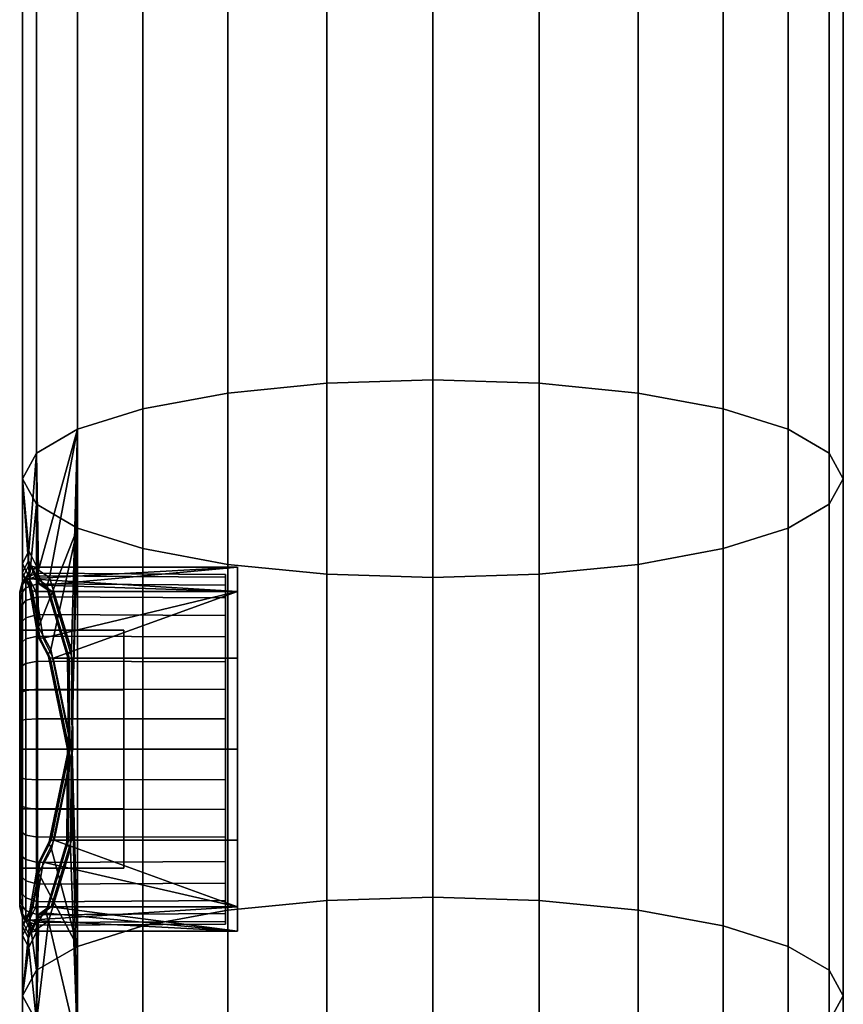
# Model space of a CAD drawing. Header units: millimetres. Extents: x -1932 to -614, y 1030 to 1948.
# Tile 38 of 256: x -1932 to -1908, y 1244 to 1273. Entities that reach past the tile are written whole.
import ezdxf

# ---------------------------------------------------------------- set-up
doc = ezdxf.new("R2010")
doc.units = ezdxf.units.MM
doc.layers.add('_S - MAT - L_R - HOR', color=7, linetype='Continuous', lineweight=30, true_color=0x7f3f00)

msp = doc.modelspace()

# ---------------------------------------------------------------- meshes
at = {"layer": '_S - MAT - L_R - HOR'}
mesh = msp.add_polyface(dxfattribs=at)
corners = [(-1908.616, 1170.496, -302.815), (-1908.206, 1170.381, -305.922), (-1908.206, 1885.692, -306.257), (-1908.616, 1885.485, -303.154), (-1909.816, 1170.603, -299.92), (-1909.816, 1885.293, -300.263), (-1911.725, 1170.696, -297.433), (-1911.725, 1885.127, -297.78), (-1914.213, 1170.766, -295.525), (-1914.213, 1885, -295.875), (-1917.111, 1170.811, -294.326), (-1917.111, 1884.92, -294.678), (-1920.22, 1170.826, -293.917), (-1920.22, 1884.893, -294.269), (-1923.33, 1170.811, -294.326), (-1920.22, 1170.826, -293.917), (-1920.22, 1884.893, -294.269), (-1923.33, 1884.92, -294.678), (-1926.227, 1170.766, -295.525), (-1926.227, 1885, -295.875), (-1928.715, 1170.696, -297.433), (-1928.715, 1885.127, -297.78), (-1930.625, 1170.603, -299.92), (-1930.624, 1885.293, -300.263), (-1931.825, 1170.496, -302.815), (-1931.825, 1885.485, -303.154), (-1932.234, 1170.381, -305.922), (-1932.234, 1885.692, -306.257), (-1931.825, 1170.266, -309.03), (-1931.825, 1885.899, -309.359), (-1930.625, 1170.159, -311.925), (-1930.624, 1886.092, -312.25), (-1928.715, 1170.067, -314.412), (-1928.715, 1886.258, -314.733), (-1926.227, 1169.996, -316.32), (-1926.227, 1886.385, -316.638), (-1923.33, 1169.951, -317.519), (-1923.33, 1886.465, -317.835), (-1920.22, 1169.936, -317.928), (-1920.22, 1886.492, -318.244), (-1917.111, 1169.951, -317.519), (-1917.111, 1886.465, -317.835), (-1914.213, 1169.996, -316.32), (-1914.213, 1886.385, -316.638), (-1911.725, 1170.067, -314.412), (-1911.725, 1886.258, -314.733), (-1909.816, 1170.159, -311.925), (-1909.816, 1886.092, -312.25), (-1908.616, 1170.266, -309.03), (-1908.616, 1885.899, -309.359), (-1911.725, 1539.326, -123.685), (-1909.816, 1539.336, -121.197), (-1909.816, 1525.879, -119.479), (-1911.725, 1525.418, -121.924), (-1914.213, 1539.318, -125.595), (-1914.213, 1525.064, -123.8), (-1917.111, 1539.313, -126.795), (-1917.111, 1524.841, -124.979), (-1920.22, 1539.312, -127.204), (-1920.22, 1524.765, -125.381), (-1923.33, 1539.313, -126.795), (-1920.22, 1539.312, -127.204), (-1920.22, 1524.765, -125.381), (-1923.33, 1524.841, -124.979), (-1926.227, 1539.318, -125.595), (-1926.227, 1525.064, -123.8), (-1928.715, 1539.326, -123.685), (-1928.715, 1525.418, -121.924), (-1908.616, 1526.417, -116.632), (-1908.206, 1526.994, -113.576), (-1908.206, 1485.716, -103.326), (-1908.616, 1484.975, -106.346), (-1909.816, 1484.285, -109.16), (-1911.725, 1483.692, -111.576), (-1914.213, 1483.237, -113.43), (-1917.111, 1482.951, -114.596), (-1920.22, 1482.854, -114.993), (-1920.22, 1524.765, -125.381), (-1920.22, 1482.854, -114.993), (-1923.33, 1482.951, -114.596), (-1926.227, 1483.237, -113.43), (-1928.715, 1483.692, -111.576), (-1930.625, 1525.879, -119.479), (-1930.625, 1484.285, -109.16), (-1931.825, 1526.417, -116.632), (-1931.825, 1484.975, -106.346), (-1932.234, 1526.994, -113.576), (-1932.234, 1485.716, -103.326), (-1931.825, 1527.571, -110.521), (-1931.825, 1486.457, -100.307), (-1930.625, 1528.108, -107.673), (-1930.625, 1487.147, -97.493), (-1928.715, 1528.57, -105.228), (-1928.715, 1487.74, -95.077), (-1926.227, 1528.924, -103.352), (-1926.227, 1488.195, -93.222), (-1923.33, 1529.147, -102.173), (-1923.33, 1488.481, -92.057), (-1920.22, 1529.223, -101.771), (-1920.22, 1488.578, -91.659), (-1917.111, 1529.147, -102.173), (-1917.111, 1488.481, -92.057), (-1914.213, 1528.924, -103.352), (-1914.213, 1488.195, -93.222), (-1911.725, 1528.57, -105.228), (-1911.725, 1487.74, -95.077), (-1909.816, 1528.108, -107.673), (-1909.816, 1487.147, -97.493), (-1908.616, 1527.571, -110.521), (-1908.616, 1486.457, -100.307)]
mesh.append_faces([[corners[k] for k in face] for face in [(0, 1, 2, 3), (4, 0, 3, 5), (6, 4, 5, 7), (8, 6, 7, 9), (10, 8, 9, 11), (12, 10, 11, 13), (14, 15, 16, 17), (18, 14, 17, 19), (20, 18, 19, 21), (22, 20, 21, 23), (24, 22, 23, 25), (26, 24, 25, 27), (28, 26, 27, 29), (30, 28, 29, 31), (32, 30, 31, 33), (34, 32, 33, 35), (36, 34, 35, 37), (38, 36, 37, 39), (40, 38, 39, 41), (42, 40, 41, 43), (44, 42, 43, 45), (46, 44, 45, 47), (48, 46, 47, 49), (1, 48, 49, 2), (50, 51, 52, 53), (54, 50, 53, 55), (56, 54, 55, 57), (58, 56, 57, 59), (60, 61, 62, 63), (64, 60, 63, 65), (66, 64, 65, 67), (68, 69, 70, 71), (52, 68, 71, 72), (53, 52, 72, 73), (55, 53, 73, 74), (57, 55, 74, 75), (59, 57, 75, 76), (63, 77, 78, 79), (65, 63, 79, 80), (67, 65, 80, 81), (82, 67, 81, 83), (84, 82, 83, 85), (86, 84, 85, 87), (88, 86, 87, 89), (90, 88, 89, 91), (92, 90, 91, 93), (94, 92, 93, 95), (96, 94, 95, 97), (98, 96, 97, 99), (100, 98, 99, 101), (102, 100, 101, 103), (104, 102, 103, 105), (106, 104, 105, 107), (108, 106, 107, 109), (69, 108, 109, 70)]])
mesh = msp.add_polyface(dxfattribs=at)
corners = [(-1932.045, 1472.57, -101.542), (-1931.825, 1470.451, -102.74), (-1932.234, 1471.2, -99.722), (-1932.028, 1473.347, -98.642), (-1931.825, 1471.949, -96.704), (-1908.616, 1470.451, -102.74), (-1908.206, 1471.2, -99.722), (-1908.206, 1365.059, -73.366), (-1908.616, 1364.31, -76.384), (-1909.816, 1469.752, -105.552), (-1909.816, 1363.612, -79.196), (-1911.725, 1469.153, -107.967), (-1911.725, 1363.012, -81.611), (-1914.213, 1468.693, -109.82), (-1914.213, 1362.552, -83.464), (-1917.111, 1468.404, -110.984), (-1917.111, 1362.263, -84.628), (-1920.22, 1468.305, -111.382), (-1920.22, 1362.164, -85.026), (-1923.33, 1468.404, -110.984), (-1920.22, 1468.305, -111.382), (-1920.22, 1362.164, -85.026), (-1923.33, 1362.263, -84.628), (-1926.227, 1468.693, -109.82), (-1926.227, 1362.552, -83.464), (-1928.715, 1469.153, -107.967), (-1928.715, 1363.012, -81.611), (-1930.625, 1469.752, -105.552), (-1930.625, 1363.612, -79.196), (-1931.825, 1364.31, -76.384), (-1932.234, 1365.059, -73.366), (-1931.825, 1365.809, -70.348), (-1930.625, 1472.648, -93.892), (-1930.625, 1366.507, -67.536), (-1928.715, 1473.247, -91.477), (-1928.715, 1367.107, -65.121), (-1926.227, 1473.707, -89.624), (-1926.227, 1367.567, -63.268), (-1923.33, 1473.997, -88.459), (-1923.33, 1367.856, -62.104), (-1920.22, 1474.095, -88.062), (-1920.22, 1367.955, -61.706), (-1917.111, 1473.997, -88.459), (-1917.111, 1367.856, -62.104), (-1914.213, 1473.707, -89.624), (-1914.213, 1367.567, -63.268), (-1911.725, 1473.247, -91.477), (-1911.725, 1367.107, -65.121), (-1909.816, 1472.648, -93.892), (-1909.816, 1366.507, -67.536), (-1908.616, 1471.949, -96.704), (-1908.616, 1365.809, -70.348), (-1908.206, 1259.61, -47.182), (-1908.616, 1258.86, -50.2), (-1930.625, 1258.162, -53.012), (-1931.825, 1258.86, -50.2), (-1932.234, 1259.61, -47.182), (-1931.825, 1260.359, -44.164), (-1930.625, 1261.057, -41.352), (-1928.715, 1261.657, -38.937), (-1926.227, 1262.117, -37.084), (-1923.33, 1262.406, -35.919), (-1920.22, 1262.505, -35.522), (-1917.111, 1262.406, -35.919), (-1914.213, 1262.117, -37.084), (-1911.725, 1261.657, -38.937), (-1909.816, 1261.057, -41.352), (-1908.616, 1260.359, -44.164), (-1932.234, 1472.944, -100.146), (-1932.234, 1473.201, -100.215), (-1932.054, 1472.845, -101.543), (-1931.802, 1473.386, -103.558), (-1931.77, 1473.128, -103.618), (-1931.865, 1473.045, -101.543), (-1931.961, 1473.016, -101.548), (-1932.136, 1473.363, -100.258), (-1932.039, 1473.388, -100.265), (-1931.961, 1473.016, -101.548), (-1932.03, 1472.943, -101.547), (-1932.207, 1473.294, -100.24), (-1932.136, 1473.363, -100.258), (-1932.03, 1472.943, -101.547), (-1932.207, 1473.294, -100.24), (-1931.786, 1473.48, -103.538), (-1932.03, 1472.943, -101.547), (-1931.443, 1473.345, -104.409), (-1930.8, 1475.472, -106.536), (-1931.766, 1474.806, -97.186), (-1925.937, 1473.045, -101.543), (-1931.632, 1473.568, -103.495), (-1931.865, 1473.045, -101.543), (-1925.937, 1473.045, -101.543)]
mesh.append_faces([[corners[k] for k in face] for face in [(0, 1, 2, 2), (3, 2, 4, 4), (5, 6, 7, 8), (9, 5, 8, 10), (11, 9, 10, 12), (13, 11, 12, 14), (15, 13, 14, 16), (17, 15, 16, 18), (19, 20, 21, 22), (23, 19, 22, 24), (25, 23, 24, 26), (27, 25, 26, 28), (1, 27, 28, 29), (2, 1, 29, 30), (4, 2, 30, 31), (32, 4, 31, 33), (34, 32, 33, 35), (36, 34, 35, 37), (38, 36, 37, 39), (40, 38, 39, 41), (42, 40, 41, 43), (44, 42, 43, 45), (46, 44, 45, 47), (48, 46, 47, 49), (50, 48, 49, 51), (6, 50, 51, 7), (8, 7, 52, 53), (29, 28, 54, 55), (30, 29, 55, 56), (31, 30, 56, 57), (33, 31, 57, 58), (35, 33, 58, 59), (37, 35, 59, 60), (39, 37, 60, 61), (41, 39, 61, 62), (43, 41, 62, 63), (45, 43, 63, 64), (47, 45, 64, 65), (49, 47, 65, 66), (51, 49, 66, 67), (7, 51, 67, 52), (68, 69, 70, 0), (0, 70, 71, 72), (73, 74, 75, 76), (77, 78, 79, 80), (81, 70, 69, 82), (83, 71, 70, 84), (1, 72, 85, 85), (1, 85, 27, 27), (85, 86, 27, 27), (2, 68, 0, 0), (0, 72, 1, 1), (3, 68, 2, 2), (87, 4, 32, 32), (73, 76, 88, 88), (89, 90, 91, 91)]])
mesh = msp.add_polyface(dxfattribs=at)
corners = [(-1909.816, 1363.612, -79.196), (-1908.616, 1364.31, -76.384), (-1908.616, 1258.86, -50.2), (-1909.816, 1258.162, -53.012), (-1911.725, 1363.012, -81.611), (-1911.725, 1257.562, -55.426), (-1914.213, 1362.552, -83.464), (-1914.213, 1257.102, -57.279), (-1917.111, 1362.263, -84.628), (-1917.111, 1256.813, -58.444), (-1920.22, 1362.164, -85.026), (-1920.22, 1256.714, -58.842), (-1923.33, 1362.263, -84.628), (-1920.22, 1362.164, -85.026), (-1920.22, 1256.714, -58.842), (-1923.33, 1256.813, -58.444), (-1926.227, 1362.552, -83.464), (-1926.227, 1257.102, -57.279), (-1928.715, 1363.012, -81.611), (-1928.715, 1257.562, -55.426), (-1930.625, 1363.612, -79.196), (-1930.625, 1258.162, -53.012), (-1932.027, 1256.716, -48.085), (-1932.234, 1259.61, -47.182), (-1931.825, 1258.86, -50.2), (-1932.046, 1257.493, -45.186), (-1931.825, 1260.359, -44.164), (-1932.234, 1257.121, -46.572), (-1932.234, 1256.864, -46.504), (-1932.055, 1257.218, -45.185), (-1931.77, 1256.932, -43.1), (-1931.802, 1256.674, -43.159), (-1931.517, 1256.478, -42.435), (-1931.447, 1256.717, -42.319), (-1932.039, 1256.677, -46.454), (-1925.937, 1256.303, -47.849), (-1925.937, 1257.017, -45.184), (-1925.937, 1256.303, -42.519), (-1931.368, 1256.303, -42.519), (-1931.632, 1256.491, -43.222), (-1932.037, 1256.477, -47.949), (-1932.136, 1256.702, -46.46), (-1931.945, 1256.326, -47.868), (-1931.849, 1256.303, -47.849), (-1932.136, 1256.702, -46.46), (-1932.207, 1256.77, -46.479), (-1932.014, 1256.39, -47.904), (-1931.945, 1256.326, -47.868), (-1932.207, 1256.77, -46.479), (-1932.014, 1256.39, -47.904), (-1932.207, 1256.77, -46.479), (-1932.031, 1257.12, -45.18), (-1931.962, 1257.046, -45.18), (-1932.031, 1257.12, -45.18), (-1931.866, 1257.017, -45.184), (-1931.962, 1257.046, -45.18), (-1931.724, 1256.513, -43.203), (-1931.962, 1257.046, -45.18), (-1931.866, 1257.017, -45.184), (-1931.724, 1256.513, -43.203), (-1931.786, 1256.579, -43.18), (-1932.031, 1257.12, -45.18), (-1931.786, 1256.579, -43.18), (-1931.786, 1256.579, -43.18), (-1931.512, 1256.388, -42.468), (-1931.458, 1256.324, -42.498), (-1931.512, 1256.388, -42.468), (-1931.458, 1256.324, -42.498), (-1931.8, 1256.53, -46.947), (-1932.133, 1256.41, -46.904), (-1932.133, 1256.637, -46.057), (-1931.8, 1256.762, -46.079), (-1926.292, 1256.495, -46.935), (-1926.292, 1256.726, -46.073), (-1931.8, 1256.84, -45.184), (-1932.133, 1256.714, -45.184), (-1932.133, 1256.637, -44.311), (-1931.8, 1256.762, -44.289), (-1932.133, 1256.41, -46.904), (-1932.248, 1256.275, -46.854), (-1932.248, 1256.495, -46.032), (-1932.133, 1256.637, -46.057), (-1932.248, 1256.495, -46.032), (-1932.317, 1256.228, -45.985), (-1932.317, 1256.298, -45.184), (-1932.248, 1256.569, -45.184), (-1932.133, 1256.714, -45.184), (-1931.8, 1256.84, -45.184), (-1932.133, 1256.41, -43.465), (-1931.8, 1256.53, -43.421), (-1932.248, 1256.569, -45.184), (-1932.133, 1256.714, -45.184), (-1932.248, 1256.569, -45.184), (-1932.317, 1256.298, -45.184), (-1932.317, 1256.228, -44.383), (-1932.248, 1256.495, -44.336), (-1932.133, 1256.637, -44.311), (-1932.248, 1256.495, -44.336), (-1932.248, 1256.275, -43.514), (-1932.133, 1256.41, -43.465), (-1926.292, 1256.726, -44.296), (-1926.292, 1256.495, -43.434), (-1926.292, 1256.804, -45.184), (-1931.8, 1256.84, -45.184), (-1926.292, 1256.804, -45.184), (-1932.133, 1256.714, -45.184), (-1932.248, 1256.569, -45.184), (-1931.766, 1255.264, -49.534), (-1931.408, 1254.61, -50.18), (-1930.625, 1261.057, -41.352), (-1930.804, 1254.59, -40.192), (-1925.937, 1257.017, -45.184)]
mesh.append_faces([[corners[k] for k in face] for face in [(0, 1, 2, 3), (4, 0, 3, 5), (6, 4, 5, 7), (8, 6, 7, 9), (10, 8, 9, 11), (12, 13, 14, 15), (16, 12, 15, 17), (18, 16, 17, 19), (20, 18, 19, 21), (22, 23, 24, 24), (25, 26, 23, 23), (27, 28, 29, 25), (30, 31, 32, 33), (34, 35, 36, 36), (37, 38, 39, 39), (22, 40, 28, 27), (25, 29, 31, 30), (34, 41, 42, 43), (44, 45, 46, 47), (48, 28, 40, 49), (28, 50, 51, 29), (45, 44, 52, 53), (41, 34, 54, 55), (39, 56, 57, 58), (59, 60, 61, 52), (62, 31, 29, 51), (31, 63, 64, 32), (60, 59, 65, 66), (56, 39, 38, 67), (68, 69, 70, 71), (72, 68, 71, 73), (74, 75, 76, 77), (78, 79, 80, 81), (82, 83, 84, 85), (86, 87, 71, 70), (77, 76, 88, 89), (81, 80, 90, 91), (92, 93, 94, 95), (96, 97, 98, 99), (100, 77, 89, 101), (102, 74, 77, 100), (73, 71, 103, 104), (105, 106, 97, 96), (107, 24, 21, 21), (108, 107, 21, 21), (24, 107, 22, 22), (22, 27, 23, 23), (23, 27, 25, 25), (25, 30, 26, 26), (26, 30, 109, 109), (30, 33, 109, 109), (33, 110, 109, 109), (36, 54, 34, 34), (58, 111, 39, 39), (111, 37, 39, 39)]])
mesh = msp.add_polyface(dxfattribs=at)
corners = [(-1930.781, 1251.67, -39.41), (-1930.625, 1245.912, -37.591), (-1930.625, 1261.057, -41.352), (-1928.715, 1261.657, -38.937), (-1928.715, 1246.512, -35.176), (-1926.227, 1262.117, -37.084), (-1926.227, 1246.972, -33.323), (-1923.33, 1262.406, -35.919), (-1923.33, 1247.261, -32.159), (-1920.22, 1262.505, -35.522), (-1920.22, 1247.36, -31.761), (-1917.111, 1262.406, -35.919), (-1917.111, 1247.261, -32.159), (-1914.213, 1262.117, -37.084), (-1914.213, 1246.972, -33.323), (-1911.725, 1261.657, -38.937), (-1911.725, 1246.512, -35.176), (-1909.816, 1261.057, -41.352), (-1909.816, 1245.912, -37.591), (-1908.616, 1260.359, -44.164), (-1908.616, 1245.214, -40.403), (-1931.447, 1256.717, -42.319), (-1931.517, 1256.478, -42.435), (-1930.905, 1254.452, -40.41), (-1930.804, 1254.59, -40.192), (-1931.408, 1254.61, -50.18), (-1931.482, 1254.461, -49.96), (-1931.8, 1255.07, -49.354), (-1931.766, 1255.264, -49.534), (-1932.037, 1256.477, -47.949), (-1932.027, 1256.716, -48.085), (-1930.805, 1251.703, -50.959), (-1930.907, 1251.694, -50.702), (-1931.335, 1254.352, -49.8), (-1925.937, 1254.352, -49.8), (-1925.937, 1256.303, -47.849), (-1931.335, 1254.352, -49.8), (-1930.782, 1251.687, -50.515), (-1925.937, 1251.687, -50.515), (-1925.937, 1254.352, -49.8), (-1925.937, 1256.303, -42.519), (-1925.937, 1254.352, -40.568), (-1930.779, 1254.352, -40.568), (-1931.368, 1256.303, -42.519), (-1930.758, 1251.687, -39.854), (-1930.779, 1254.352, -40.568), (-1925.937, 1254.352, -40.568), (-1925.937, 1251.687, -39.854), (-1930.883, 1251.68, -39.667), (-1931.632, 1254.944, -49.209), (-1931.724, 1254.953, -49.236), (-1931.424, 1254.36, -49.829), (-1931.724, 1254.953, -49.236), (-1931.785, 1254.999, -49.289), (-1931.478, 1254.4, -49.887), (-1931.424, 1254.36, -49.829), (-1931.785, 1254.999, -49.289), (-1931.478, 1254.4, -49.887), (-1931.945, 1256.326, -47.868), (-1932.014, 1256.39, -47.904), (-1931.849, 1256.303, -47.849), (-1931.945, 1256.326, -47.868), (-1931.424, 1254.36, -49.829), (-1930.87, 1251.685, -50.543), (-1931.424, 1254.36, -49.829), (-1931.478, 1254.4, -49.887), (-1930.916, 1251.687, -50.612), (-1930.87, 1251.685, -50.543), (-1931.478, 1254.4, -49.887), (-1930.916, 1251.687, -50.612), (-1930.846, 1251.689, -39.825), (-1930.867, 1254.364, -40.542), (-1930.846, 1251.689, -39.825), (-1930.892, 1251.686, -39.757), (-1930.913, 1254.401, -40.484), (-1930.867, 1254.364, -40.542), (-1930.892, 1251.686, -39.757), (-1930.913, 1254.401, -40.484), (-1930.867, 1254.364, -40.542), (-1931.458, 1256.324, -42.498), (-1930.867, 1254.364, -40.542), (-1930.913, 1254.401, -40.484), (-1931.512, 1256.388, -42.468), (-1931.458, 1256.324, -42.498), (-1930.913, 1254.401, -40.484), (-1931.512, 1256.388, -42.468), (-1932.26, 1255.17, -45.184), (-1932.26, 1253.428, -48.201), (-1929.271, 1253.428, -48.201), (-1929.271, 1255.17, -45.184), (-1932.26, 1253.428, -42.167), (-1932.26, 1255.17, -45.184), (-1929.271, 1255.17, -45.184), (-1929.271, 1253.428, -42.167), (-1926.292, 1254.245, -49.616), (-1931.8, 1254.263, -49.648), (-1931.8, 1254.999, -49.133), (-1926.292, 1254.976, -49.105), (-1926.292, 1254.245, -40.752), (-1931.8, 1254.263, -40.721), (-1931.8, 1253.449, -40.341), (-1926.292, 1253.437, -40.375), (-1926.292, 1256.118, -42.625), (-1931.8, 1256.15, -42.607), (-1931.8, 1255.635, -41.871), (-1926.292, 1255.607, -41.895), (-1931.8, 1254.999, -41.236), (-1926.292, 1254.976, -41.264), (-1926.292, 1255.607, -48.474), (-1931.8, 1255.635, -48.497), (-1931.8, 1256.15, -47.761), (-1926.292, 1256.118, -47.743), (-1931.8, 1256.53, -46.947), (-1926.292, 1256.495, -46.935), (-1926.292, 1252.575, -50.224), (-1931.8, 1252.581, -50.26), (-1931.8, 1253.449, -50.028), (-1926.292, 1253.437, -49.993), (-1931.8, 1252.581, -40.108), (-1926.292, 1252.575, -40.144), (-1926.292, 1256.495, -43.434), (-1931.8, 1256.53, -43.421), (-1930.625, 1258.162, -53.012), (-1925.937, 1256.303, -42.519), (-1925.937, 1257.017, -45.184), (-1925.937, 1251.687, -50.515), (-1925.937, 1256.303, -47.849), (-1925.937, 1254.352, -49.8), (-1925.937, 1251.687, -39.854), (-1925.937, 1254.352, -40.568), (-1932.039, 1256.677, -46.454), (-1931.849, 1256.303, -47.849), (-1925.937, 1256.303, -47.849)]
mesh.append_faces([[corners[k] for k in face] for face in [(0, 1, 2, 2), (3, 2, 1, 4), (5, 3, 4, 6), (7, 5, 6, 8), (9, 7, 8, 10), (11, 9, 10, 12), (13, 11, 12, 14), (15, 13, 14, 16), (17, 15, 16, 18), (19, 17, 18, 20), (21, 22, 23, 24), (25, 26, 27, 28), (28, 27, 29, 30), (31, 32, 26, 25), (33, 34, 35, 35), (36, 37, 38, 39), (40, 41, 42, 43), (44, 45, 46, 47), (24, 23, 48, 0), (49, 50, 51, 33), (52, 53, 54, 55), (56, 27, 26, 57), (53, 52, 58, 59), (50, 49, 60, 61), (36, 62, 63, 37), (64, 65, 66, 67), (68, 26, 32, 69), (44, 70, 71, 45), (72, 73, 74, 75), (76, 48, 23, 77), (42, 78, 79, 43), (80, 81, 82, 83), (84, 23, 22, 85), (86, 87, 88, 89), (90, 91, 92, 93), (94, 95, 96, 97), (98, 99, 100, 101), (102, 103, 104, 105), (105, 104, 106, 107), (107, 106, 99, 98), (108, 109, 110, 111), (111, 110, 112, 113), (114, 115, 116, 117), (101, 100, 118, 119), (97, 96, 109, 108), (117, 116, 95, 94), (120, 121, 103, 102), (31, 25, 122, 122), (2, 24, 0, 0), (123, 124, 125, 125), (124, 126, 125, 125), (126, 127, 125, 125), (128, 129, 123, 123), (130, 131, 132, 132), (35, 60, 49, 49), (49, 33, 35, 35)]])
mesh = msp.add_polyface(dxfattribs=at)
corners = [(-1908.616, 1258.86, -50.2), (-1908.206, 1259.61, -47.182), (-1908.206, 1244.465, -43.421), (-1908.616, 1243.715, -46.439), (-1909.816, 1258.162, -53.012), (-1909.816, 1243.017, -49.251), (-1911.725, 1257.562, -55.426), (-1911.725, 1242.417, -51.666), (-1914.213, 1257.102, -57.279), (-1914.213, 1241.957, -53.519), (-1917.111, 1256.813, -58.444), (-1917.111, 1241.668, -54.684), (-1920.22, 1256.714, -58.842), (-1920.22, 1241.569, -55.081), (-1923.33, 1256.813, -58.444), (-1920.22, 1256.714, -58.842), (-1920.22, 1241.569, -55.081), (-1923.33, 1241.668, -54.684), (-1926.227, 1257.102, -57.279), (-1926.227, 1241.957, -53.519), (-1928.715, 1257.562, -55.426), (-1928.715, 1242.417, -51.666), (-1930.625, 1258.162, -53.012), (-1930.625, 1243.017, -49.251), (-1930.805, 1251.703, -50.959), (-1908.616, 1260.359, -44.164), (-1908.616, 1245.214, -40.403), (-1925.937, 1251.687, -50.515), (-1925.937, 1247.07, -42.519), (-1925.937, 1256.303, -42.519), (-1931.384, 1248.763, -40.189), (-1931.457, 1248.913, -40.408), (-1931.8, 1248.255, -41.063), (-1931.766, 1248.061, -40.882), (-1930.828, 1248.783, -50.176), (-1930.929, 1248.921, -49.959), (-1930.907, 1251.694, -50.702), (-1930.781, 1251.67, -39.41), (-1930.883, 1251.68, -39.667), (-1930.782, 1251.687, -50.515), (-1930.803, 1249.021, -49.8), (-1925.937, 1249.021, -49.8), (-1925.937, 1251.687, -50.515), (-1930.803, 1249.021, -49.8), (-1931.392, 1247.07, -47.849), (-1925.937, 1247.07, -47.849), (-1925.937, 1249.021, -49.8), (-1931.311, 1249.021, -40.568), (-1925.937, 1249.021, -40.568), (-1925.937, 1247.07, -42.519), (-1931.311, 1249.021, -40.568), (-1930.758, 1251.687, -39.854), (-1925.937, 1251.687, -39.854), (-1925.937, 1249.021, -40.568), (-1931.632, 1248.381, -41.208), (-1931.724, 1248.372, -41.181), (-1931.4, 1249.013, -40.54), (-1931.724, 1248.372, -41.181), (-1931.785, 1248.326, -41.127), (-1931.454, 1248.973, -40.481), (-1931.4, 1249.013, -40.54), (-1931.785, 1248.326, -41.127), (-1931.454, 1248.973, -40.481), (-1930.938, 1248.972, -49.885), (-1930.916, 1251.687, -50.612), (-1930.938, 1248.972, -49.885), (-1930.891, 1249.009, -49.827), (-1930.87, 1251.685, -50.543), (-1930.916, 1251.687, -50.612), (-1930.891, 1249.009, -49.827), (-1930.87, 1251.685, -50.543), (-1930.892, 1251.686, -39.757), (-1931.454, 1248.973, -40.481), (-1930.892, 1251.686, -39.757), (-1930.846, 1251.689, -39.825), (-1931.4, 1249.013, -40.54), (-1931.454, 1248.973, -40.481), (-1930.846, 1251.689, -39.825), (-1931.4, 1249.013, -40.54), (-1932.26, 1253.428, -48.201), (-1932.26, 1249.944, -48.201), (-1929.271, 1249.944, -48.201), (-1929.271, 1253.428, -48.201), (-1932.26, 1249.944, -48.201), (-1932.26, 1248.203, -45.184), (-1929.271, 1248.203, -45.184), (-1929.271, 1249.944, -48.201), (-1929.271, 1255.17, -45.184), (-1929.271, 1253.428, -48.201), (-1929.271, 1249.944, -48.201), (-1929.271, 1248.203, -45.184), (-1932.26, 1249.944, -42.167), (-1932.26, 1253.428, -42.167), (-1929.271, 1253.428, -42.167), (-1929.271, 1249.944, -42.167), (-1932.26, 1248.203, -45.184), (-1932.26, 1249.944, -42.167), (-1929.271, 1249.944, -42.167), (-1929.271, 1248.203, -45.184), (-1929.271, 1253.428, -42.167), (-1929.271, 1249.944, -42.167), (-1926.292, 1249.127, -49.616), (-1931.8, 1249.109, -49.648), (-1931.8, 1249.923, -50.028), (-1926.292, 1249.936, -49.993), (-1926.292, 1251.686, -50.302), (-1931.8, 1251.686, -50.338), (-1931.8, 1252.581, -50.26), (-1926.292, 1252.575, -50.224), (-1926.292, 1248.397, -41.264), (-1931.8, 1248.373, -41.236), (-1931.8, 1247.738, -41.871), (-1926.292, 1247.766, -41.895), (-1926.292, 1252.575, -40.144), (-1931.8, 1252.581, -40.108), (-1931.8, 1251.686, -40.03), (-1926.292, 1251.686, -40.066), (-1931.8, 1250.791, -40.108), (-1926.292, 1250.798, -40.144), (-1931.8, 1249.923, -40.341), (-1926.292, 1249.936, -40.375), (-1931.8, 1249.109, -40.721), (-1926.292, 1249.127, -40.752), (-1931.8, 1250.791, -50.26), (-1926.292, 1250.798, -50.224), (-1926.292, 1248.397, -49.105), (-1931.8, 1248.373, -49.133), (-1926.292, 1247.766, -48.474), (-1931.8, 1247.738, -48.497), (-1930.625, 1245.912, -37.591), (-1925.937, 1249.021, -49.8), (-1925.937, 1247.07, -47.849), (-1925.937, 1246.356, -45.184), (-1925.937, 1249.021, -40.568), (-1925.937, 1251.687, -39.854)]
mesh.append_faces([[corners[k] for k in face] for face in [(0, 1, 2, 3), (4, 0, 3, 5), (6, 4, 5, 7), (8, 6, 7, 9), (10, 8, 9, 11), (12, 10, 11, 13), (14, 15, 16, 17), (18, 14, 17, 19), (20, 18, 19, 21), (22, 20, 21, 23), (24, 22, 23, 23), (1, 25, 26, 2), (27, 28, 29, 29), (30, 31, 32, 33), (34, 35, 36, 24), (37, 38, 31, 30), (39, 40, 41, 42), (43, 44, 45, 46), (47, 48, 49, 49), (50, 51, 52, 53), (54, 55, 56, 47), (57, 58, 59, 60), (61, 32, 31, 62), (35, 63, 64, 36), (65, 66, 67, 68), (69, 40, 39, 70), (38, 71, 72, 31), (73, 74, 75, 76), (77, 51, 50, 78), (79, 80, 81, 82), (83, 84, 85, 86), (87, 88, 89, 89), (87, 89, 90, 90), (91, 92, 93, 94), (95, 96, 97, 98), (99, 87, 100, 100), (100, 87, 90, 90), (101, 102, 103, 104), (105, 106, 107, 108), (109, 110, 111, 112), (113, 114, 115, 116), (116, 115, 117, 118), (118, 117, 119, 120), (120, 119, 121, 122), (104, 103, 123, 124), (125, 126, 102, 101), (127, 128, 126, 125), (124, 123, 106, 105), (122, 121, 110, 109), (23, 34, 24, 24), (37, 30, 129, 129), (27, 130, 131, 131), (131, 132, 27, 27), (132, 28, 27, 27), (28, 133, 134, 134), (28, 134, 29, 29)]])
mesh = msp.add_polyface(dxfattribs=at)
corners = [(-1931.8, 1255.07, -49.354), (-1931.785, 1254.999, -49.289), (-1932.014, 1256.39, -47.904), (-1932.037, 1256.477, -47.949), (-1932.26, 1255.17, -45.184), (-1932.317, 1254.854, -47.013), (-1932.26, 1253.428, -48.201), (-1932.317, 1254.854, -43.355), (-1932.26, 1255.17, -45.184), (-1932.26, 1253.428, -42.167), (-1932.248, 1255.915, -47.626), (-1932.317, 1255.68, -47.49), (-1932.317, 1256.02, -46.761), (-1932.248, 1256.275, -46.854), (-1932.133, 1253.406, -49.908), (-1932.248, 1253.356, -49.773), (-1932.248, 1254.128, -49.413), (-1932.133, 1254.2, -49.538), (-1932.317, 1252.487, -49.726), (-1932.317, 1253.264, -49.518), (-1931.8, 1253.449, -50.028), (-1932.133, 1253.406, -49.908), (-1932.133, 1254.2, -49.538), (-1931.8, 1254.263, -49.648), (-1932.133, 1255.537, -48.416), (-1931.8, 1255.635, -48.497), (-1931.8, 1254.999, -49.133), (-1932.133, 1254.918, -49.035), (-1932.133, 1256.04, -47.698), (-1932.248, 1255.915, -47.626), (-1932.248, 1256.275, -46.854), (-1932.133, 1256.41, -46.904), (-1932.317, 1253.992, -49.178), (-1932.133, 1256.04, -47.698), (-1931.8, 1256.15, -47.761), (-1932.248, 1254.825, -48.925), (-1932.133, 1254.918, -49.035), (-1932.248, 1254.825, -48.925), (-1932.317, 1254.651, -48.717), (-1932.317, 1255.219, -48.149), (-1932.248, 1255.427, -48.323), (-1932.133, 1256.41, -46.904), (-1931.8, 1256.53, -46.947), (-1932.248, 1255.427, -48.323), (-1932.133, 1255.537, -48.416), (-1932.248, 1255.427, -42.046), (-1932.317, 1255.219, -42.22), (-1932.317, 1254.651, -41.652), (-1932.248, 1254.825, -41.444), (-1932.133, 1256.04, -42.671), (-1932.248, 1255.915, -42.743), (-1932.248, 1255.427, -42.046), (-1932.133, 1255.537, -41.953), (-1932.317, 1256.228, -45.985), (-1932.317, 1256.298, -45.184), (-1931.8, 1256.53, -43.421), (-1932.133, 1256.41, -43.465), (-1932.133, 1256.04, -42.671), (-1931.8, 1256.15, -42.607), (-1932.317, 1256.298, -45.184), (-1932.26, 1255.17, -45.184), (-1932.317, 1256.228, -44.383), (-1932.248, 1256.275, -43.514), (-1932.317, 1256.02, -43.607), (-1932.317, 1255.68, -42.878), (-1932.248, 1255.915, -42.743), (-1932.26, 1255.17, -45.184), (-1932.133, 1256.41, -43.465), (-1932.248, 1256.275, -43.514), (-1932.26, 1255.17, -45.184), (-1932.133, 1252.559, -50.135), (-1932.248, 1252.534, -49.993), (-1932.248, 1256.495, -46.032), (-1931.8, 1254.263, -40.721), (-1932.133, 1254.2, -40.83), (-1932.133, 1253.406, -40.46), (-1931.8, 1253.449, -40.341), (-1932.248, 1254.825, -41.444), (-1932.133, 1254.918, -41.333), (-1932.317, 1253.992, -41.19), (-1932.248, 1254.128, -40.956), (-1932.133, 1252.559, -40.233), (-1931.8, 1252.581, -40.108), (-1932.248, 1254.128, -40.956), (-1932.133, 1254.2, -40.83), (-1932.317, 1253.264, -40.851), (-1932.248, 1253.356, -40.596), (-1932.248, 1253.356, -40.596), (-1932.133, 1253.406, -40.46), (-1932.248, 1252.534, -40.376), (-1932.133, 1252.559, -40.233), (-1932.317, 1252.487, -40.643), (-1931.8, 1252.581, -50.26), (-1932.133, 1252.559, -50.135), (-1932.248, 1253.356, -49.773), (-1932.248, 1254.128, -49.413), (-1932.133, 1254.918, -41.333), (-1931.8, 1254.999, -41.236), (-1931.8, 1255.635, -41.871), (-1932.133, 1255.537, -41.953), (-1932.248, 1256.495, -44.336)]
mesh.append_faces([[corners[k] for k in face] for face in [(0, 1, 2, 3), (4, 5, 6, 6), (7, 8, 9, 9), (10, 11, 12, 13), (14, 15, 16, 17), (18, 6, 19, 19), (20, 21, 22, 23), (24, 25, 26, 27), (28, 29, 30, 31), (19, 6, 32, 32), (25, 24, 33, 34), (17, 16, 35, 36), (37, 38, 39, 40), (32, 6, 38, 38), (34, 33, 41, 42), (36, 35, 43, 44), (40, 39, 11, 10), (38, 6, 39, 39), (44, 43, 29, 28), (39, 6, 5, 11), (45, 46, 47, 48), (49, 50, 51, 52), (11, 5, 4, 12), (12, 4, 53, 53), (53, 4, 54, 54), (55, 56, 57, 58), (59, 60, 61, 61), (62, 63, 64, 65), (61, 66, 63, 63), (67, 68, 50, 49), (63, 69, 7, 64), (70, 71, 15, 14), (13, 12, 53, 72), (64, 7, 9, 46), (73, 74, 75, 76), (52, 51, 77, 78), (48, 47, 79, 80), (46, 9, 47, 47), (76, 75, 81, 82), (78, 77, 83, 84), (80, 79, 85, 86), (47, 9, 79, 79), (84, 83, 87, 88), (79, 9, 85, 85), (88, 87, 89, 90), (85, 9, 91, 91), (23, 22, 27, 26), (21, 20, 92, 93), (94, 19, 32, 95), (96, 97, 98, 99), (65, 64, 46, 45), (95, 32, 38, 37), (97, 96, 74, 73), (58, 57, 99, 98), (100, 61, 63, 62)]])
mesh = msp.add_polyface(dxfattribs=at)
corners = [(-1932.26, 1253.428, -48.201), (-1932.317, 1251.686, -48.842), (-1932.26, 1249.944, -48.201), (-1932.317, 1248.519, -47.013), (-1932.26, 1248.203, -45.184), (-1932.317, 1251.686, -41.527), (-1932.26, 1253.428, -42.167), (-1932.26, 1249.944, -42.167), (-1932.317, 1248.519, -43.355), (-1932.26, 1248.203, -45.184), (-1932.317, 1251.686, -49.796), (-1932.317, 1252.487, -49.726), (-1931.8, 1249.923, -40.341), (-1932.133, 1249.967, -40.46), (-1932.133, 1249.173, -40.83), (-1931.8, 1249.109, -40.721), (-1932.133, 1248.455, -49.035), (-1932.248, 1248.548, -48.925), (-1932.248, 1249.245, -49.413), (-1932.133, 1249.173, -49.538), (-1932.133, 1248.455, -41.333), (-1931.8, 1248.373, -41.236), (-1932.248, 1250.838, -49.993), (-1932.317, 1250.885, -49.726), (-1932.248, 1251.686, -50.067), (-1932.133, 1251.686, -40.157), (-1931.8, 1251.686, -40.03), (-1931.8, 1252.581, -40.108), (-1932.133, 1252.559, -40.233), (-1932.248, 1253.356, -40.596), (-1932.317, 1253.264, -40.851), (-1932.317, 1252.487, -40.643), (-1932.248, 1252.534, -40.376), (-1932.133, 1250.813, -40.233), (-1931.8, 1250.791, -40.108), (-1932.317, 1251.686, -40.573), (-1932.248, 1251.686, -40.301), (-1932.133, 1252.559, -40.233), (-1932.248, 1252.534, -40.376), (-1932.248, 1251.686, -40.301), (-1932.133, 1251.686, -40.157), (-1932.317, 1250.885, -40.643), (-1932.248, 1250.838, -40.376), (-1932.248, 1250.838, -40.376), (-1932.133, 1250.813, -40.233), (-1932.317, 1250.109, -40.851), (-1932.248, 1250.016, -40.596), (-1932.248, 1250.016, -40.596), (-1932.133, 1249.967, -40.46), (-1932.248, 1252.534, -49.993), (-1932.317, 1253.264, -49.518), (-1932.248, 1253.356, -49.773), (-1932.248, 1249.245, -49.413), (-1932.317, 1249.38, -49.178), (-1932.317, 1250.109, -49.518), (-1932.248, 1250.016, -49.773), (-1932.317, 1249.38, -41.19), (-1932.317, 1248.722, -41.652), (-1932.133, 1248.455, -41.333), (-1932.248, 1248.548, -41.444), (-1932.248, 1247.946, -42.046), (-1932.133, 1247.835, -41.953), (-1932.317, 1248.154, -42.22), (-1931.8, 1248.373, -49.133), (-1932.133, 1248.455, -49.035), (-1932.133, 1249.173, -49.538), (-1931.8, 1249.109, -49.648), (-1932.317, 1247.692, -42.878), (-1931.8, 1247.738, -48.497), (-1932.133, 1247.835, -48.416), (-1932.248, 1247.946, -48.323), (-1932.317, 1248.154, -48.149), (-1932.317, 1248.722, -48.717), (-1932.248, 1248.548, -48.925), (-1932.133, 1247.835, -41.953), (-1931.8, 1247.738, -41.871), (-1932.248, 1249.245, -40.956), (-1932.248, 1248.548, -41.444), (-1932.133, 1250.813, -50.135), (-1932.248, 1250.838, -49.993), (-1932.248, 1251.686, -50.067), (-1932.133, 1251.686, -50.212), (-1932.317, 1247.692, -47.49), (-1932.133, 1249.967, -49.908), (-1931.8, 1249.923, -50.028), (-1932.133, 1247.835, -48.416), (-1932.248, 1247.946, -48.323), (-1932.133, 1250.813, -50.135), (-1931.8, 1250.791, -50.26), (-1932.248, 1249.245, -40.956), (-1932.133, 1249.173, -40.83), (-1932.133, 1251.686, -50.212), (-1931.8, 1251.686, -50.338), (-1932.248, 1250.016, -49.773), (-1932.133, 1249.967, -49.908), (-1932.248, 1247.946, -42.046), (-1932.133, 1252.559, -50.135), (-1931.8, 1252.581, -50.26), (-1932.248, 1252.534, -49.993), (-1932.133, 1252.559, -50.135)]
mesh.append_faces([[corners[k] for k in face] for face in [(0, 1, 2, 2), (2, 3, 4, 4), (5, 6, 7, 7), (8, 7, 9, 9), (10, 1, 0, 11), (12, 13, 14, 15), (16, 17, 18, 19), (20, 21, 15, 14), (22, 23, 10, 24), (25, 26, 27, 28), (29, 30, 31, 32), (26, 25, 33, 34), (32, 31, 35, 36), (34, 33, 13, 12), (37, 38, 39, 40), (36, 35, 41, 42), (31, 6, 5, 35), (40, 39, 43, 44), (42, 41, 45, 46), (35, 5, 7, 41), (44, 43, 47, 48), (49, 11, 50, 51), (41, 7, 45, 45), (52, 53, 54, 55), (45, 7, 56, 56), (56, 7, 57, 57), (58, 59, 60, 61), (57, 7, 62, 62), (63, 64, 65, 66), (62, 7, 8, 67), (68, 69, 64, 63), (70, 71, 72, 73), (21, 20, 74, 75), (76, 56, 57, 77), (78, 79, 80, 81), (82, 3, 2, 71), (66, 65, 83, 84), (85, 86, 17, 16), (73, 72, 53, 52), (71, 2, 72, 72), (87, 88, 84, 83), (48, 47, 89, 90), (72, 2, 53, 53), (91, 92, 88, 87), (19, 18, 93, 94), (55, 54, 23, 22), (53, 2, 54, 54), (94, 93, 79, 78), (54, 2, 23, 23), (24, 10, 11, 49), (90, 89, 59, 58), (77, 57, 62, 95), (23, 2, 1, 10), (46, 45, 56, 76), (96, 97, 92, 91), (81, 80, 98, 99)]])
mesh = msp.add_polyface(dxfattribs=at)
corners = [(-1931.766, 1248.061, -40.882), (-1931.8, 1248.255, -41.063), (-1932.029, 1246.896, -42.42), (-1932.019, 1246.658, -42.283), (-1931.77, 1246.459, -47.333), (-1931.802, 1246.717, -47.274), (-1931.541, 1246.896, -47.934), (-1931.471, 1246.656, -48.05), (-1925.937, 1246.356, -45.184), (-1925.937, 1247.07, -47.849), (-1931.392, 1247.07, -47.849), (-1930.929, 1248.921, -49.959), (-1930.828, 1248.783, -50.176), (-1925.937, 1246.356, -45.184), (-1932.039, 1246.681, -43.971), (-1925.937, 1247.07, -42.519), (-1931.786, 1246.811, -47.254), (-1931.537, 1246.985, -47.901), (-1931.786, 1246.811, -47.254), (-1931.724, 1246.878, -47.23), (-1931.482, 1247.049, -47.87), (-1931.537, 1246.985, -47.901), (-1931.724, 1246.878, -47.23), (-1931.632, 1246.899, -47.211), (-1931.482, 1247.049, -47.87), (-1930.938, 1248.972, -49.885), (-1931.537, 1246.985, -47.901), (-1931.482, 1247.049, -47.87), (-1930.891, 1249.009, -49.827), (-1930.938, 1248.972, -49.885), (-1931.482, 1247.049, -47.87), (-1931.392, 1247.07, -47.849), (-1930.803, 1249.021, -49.8), (-1930.891, 1249.009, -49.827), (-1931.841, 1247.07, -42.519), (-1931.937, 1247.047, -42.501), (-1931.724, 1248.372, -41.181), (-1931.632, 1248.381, -41.208), (-1931.937, 1247.047, -42.501), (-1932.006, 1246.983, -42.465), (-1931.785, 1248.326, -41.127), (-1931.724, 1248.372, -41.181), (-1932.006, 1246.983, -42.465), (-1931.785, 1248.326, -41.127), (-1932.136, 1246.656, -43.965), (-1931.937, 1247.047, -42.501), (-1931.841, 1247.07, -42.519), (-1932.136, 1246.656, -43.965), (-1932.207, 1246.588, -43.946), (-1932.207, 1246.588, -43.946), (-1932.234, 1246.494, -43.921), (-1932.006, 1246.983, -42.465), (-1932.248, 1247.458, -42.743), (-1932.317, 1247.692, -42.878), (-1932.317, 1247.353, -43.607), (-1932.248, 1247.098, -43.514), (-1931.8, 1247.738, -41.871), (-1932.133, 1247.835, -41.953), (-1932.133, 1247.332, -42.671), (-1931.8, 1247.223, -42.607), (-1931.8, 1246.843, -43.421), (-1932.133, 1246.962, -43.465), (-1932.133, 1246.735, -44.311), (-1931.8, 1246.61, -44.289), (-1932.133, 1247.332, -42.671), (-1932.248, 1247.458, -42.743), (-1932.248, 1247.098, -43.514), (-1932.133, 1246.962, -43.465), (-1932.317, 1247.145, -44.383), (-1932.248, 1246.878, -44.336), (-1926.292, 1246.877, -43.434), (-1926.292, 1246.646, -44.296), (-1932.248, 1247.458, -47.626), (-1932.317, 1247.692, -47.49), (-1932.317, 1248.154, -48.149), (-1932.248, 1247.946, -48.323), (-1932.248, 1247.946, -42.046), (-1932.317, 1248.154, -42.22), (-1926.292, 1247.254, -47.743), (-1931.8, 1247.223, -47.761), (-1931.8, 1247.738, -48.497), (-1926.292, 1247.766, -48.474), (-1932.133, 1247.835, -48.416), (-1932.133, 1247.332, -47.698), (-1932.133, 1247.835, -41.953), (-1932.248, 1247.946, -42.046), (-1932.133, 1247.332, -47.698), (-1932.248, 1247.458, -47.626), (-1932.248, 1247.946, -48.323), (-1932.133, 1247.835, -48.416), (-1932.317, 1248.519, -43.355), (-1932.26, 1248.203, -45.184), (-1932.248, 1246.878, -44.336), (-1932.133, 1246.735, -44.311), (-1932.317, 1247.075, -45.184), (-1932.248, 1246.803, -45.184), (-1926.292, 1246.646, -46.073), (-1931.8, 1246.61, -46.079), (-1931.8, 1246.843, -46.947), (-1926.292, 1246.877, -46.935), (-1932.26, 1248.203, -45.184), (-1932.133, 1246.735, -46.057), (-1932.133, 1246.962, -46.904), (-1932.248, 1246.803, -45.184), (-1932.133, 1246.659, -45.184), (-1932.248, 1246.803, -45.184), (-1932.317, 1247.075, -45.184), (-1932.317, 1247.145, -45.985), (-1932.248, 1246.878, -46.032), (-1932.26, 1248.203, -45.184), (-1932.133, 1246.659, -45.184), (-1932.248, 1246.803, -45.184), (-1932.248, 1246.878, -46.032), (-1932.133, 1246.735, -46.057), (-1932.317, 1247.353, -46.761), (-1932.248, 1247.098, -46.854), (-1932.317, 1247.075, -45.184), (-1932.26, 1248.203, -45.184), (-1932.248, 1247.098, -46.854), (-1932.133, 1246.962, -46.904), (-1932.317, 1248.519, -47.013), (-1926.292, 1247.766, -41.895), (-1926.292, 1247.254, -42.625), (-1931.384, 1248.763, -40.189), (-1930.625, 1245.912, -37.591), (-1925.937, 1247.07, -42.519), (-1931.311, 1249.021, -40.568)]
mesh.append_faces([[corners[k] for k in face] for face in [(0, 1, 2, 3), (4, 5, 6, 7), (8, 9, 10, 10), (7, 6, 11, 12), (13, 14, 15, 15), (5, 16, 17, 6), (18, 19, 20, 21), (22, 23, 10, 24), (6, 17, 25, 11), (26, 27, 28, 29), (30, 31, 32, 33), (34, 35, 36, 37), (38, 39, 40, 41), (42, 2, 1, 43), (14, 44, 45, 46), (47, 48, 39, 38), (49, 50, 2, 51), (52, 53, 54, 55), (56, 57, 58, 59), (60, 61, 62, 63), (59, 58, 61, 60), (64, 65, 66, 67), (55, 54, 68, 69), (70, 60, 63, 71), (72, 73, 74, 75), (76, 77, 53, 52), (78, 79, 80, 81), (82, 80, 79, 83), (84, 85, 65, 64), (86, 87, 88, 89), (53, 90, 91, 54), (67, 66, 92, 93), (69, 68, 94, 95), (96, 97, 98, 99), (54, 100, 68, 68), (97, 101, 102, 98), (93, 92, 103, 104), (105, 106, 107, 108), (99, 98, 79, 78), (68, 109, 94, 94), (98, 102, 83, 79), (110, 111, 112, 113), (108, 107, 114, 115), (116, 117, 107, 107), (113, 112, 118, 119), (115, 114, 73, 72), (107, 117, 114, 114), (119, 118, 87, 86), (114, 117, 120, 73), (121, 56, 59, 122), (122, 59, 60, 70), (123, 0, 124, 124), (10, 23, 8, 8), (34, 37, 125, 125), (37, 126, 125, 125), (14, 46, 15, 15)]])
mesh = msp.add_polyface(dxfattribs=at)
corners = [(-1932.054, 1245.881, -45.182), (-1931.825, 1243.715, -46.439), (-1932.234, 1244.465, -43.421), (-1932.019, 1246.658, -42.283), (-1931.825, 1245.214, -40.403), (-1908.616, 1243.715, -46.439), (-1908.206, 1244.465, -43.421), (-1908.206, 1203.125, -33.156), (-1908.616, 1202.48, -36.198), (-1909.816, 1243.017, -49.251), (-1909.816, 1201.878, -39.032), (-1911.725, 1242.417, -51.666), (-1911.725, 1201.362, -41.466), (-1914.213, 1241.957, -53.519), (-1914.213, 1200.965, -43.334), (-1917.111, 1241.668, -54.684), (-1917.111, 1200.716, -44.508), (-1920.22, 1241.569, -55.081), (-1920.22, 1200.631, -44.908), (-1923.33, 1241.668, -54.684), (-1920.22, 1241.569, -55.081), (-1920.22, 1200.631, -44.908), (-1923.33, 1200.716, -44.508), (-1926.227, 1241.957, -53.519), (-1926.227, 1200.965, -43.334), (-1928.715, 1242.417, -51.666), (-1928.715, 1201.362, -41.466), (-1930.625, 1243.017, -49.251), (-1930.625, 1201.878, -39.032), (-1931.825, 1202.48, -36.198), (-1932.234, 1203.125, -33.156), (-1931.825, 1203.771, -30.114), (-1930.625, 1245.912, -37.591), (-1930.625, 1204.372, -27.28), (-1928.715, 1246.512, -35.176), (-1928.715, 1204.889, -24.846), (-1926.227, 1246.972, -33.323), (-1926.227, 1205.285, -22.978), (-1923.33, 1247.261, -32.159), (-1923.33, 1205.534, -21.804), (-1920.22, 1247.36, -31.761), (-1920.22, 1205.619, -21.404), (-1917.111, 1247.261, -32.159), (-1917.111, 1205.534, -21.804), (-1914.213, 1246.972, -33.323), (-1914.213, 1205.285, -22.978), (-1911.725, 1246.512, -35.176), (-1911.725, 1204.889, -24.846), (-1909.816, 1245.912, -37.591), (-1909.816, 1204.372, -27.28), (-1908.616, 1245.214, -40.403), (-1908.616, 1203.771, -30.114), (-1928.715, 1183.821, -21.144), (-1926.227, 1184.012, -19.244), (-1923.33, 1184.133, -18.05), (-1920.22, 1184.174, -17.643), (-1917.111, 1184.133, -18.05), (-1914.213, 1184.012, -19.244), (-1911.725, 1183.821, -21.144), (-1932.029, 1246.896, -42.42), (-1932.234, 1246.494, -43.921), (-1932.234, 1246.237, -43.853), (-1932.063, 1246.156, -45.183), (-1931.802, 1246.717, -47.274), (-1931.77, 1246.459, -47.333), (-1931.632, 1246.899, -47.211), (-1931.724, 1246.878, -47.23), (-1931.97, 1246.327, -45.188), (-1931.874, 1246.356, -45.184), (-1931.724, 1246.878, -47.23), (-1931.786, 1246.811, -47.254), (-1932.039, 1246.254, -45.188), (-1931.97, 1246.327, -45.188), (-1931.786, 1246.811, -47.254), (-1932.039, 1246.254, -45.188), (-1931.874, 1246.356, -45.184), (-1931.97, 1246.327, -45.188), (-1932.136, 1246.656, -43.965), (-1932.039, 1246.681, -43.971), (-1932.207, 1246.588, -43.946), (-1932.136, 1246.656, -43.965), (-1932.039, 1246.254, -45.188), (-1932.207, 1246.588, -43.946), (-1932.133, 1246.659, -45.184), (-1931.8, 1246.532, -45.184), (-1931.8, 1246.61, -44.289), (-1932.133, 1246.735, -44.311), (-1926.292, 1246.568, -45.184), (-1931.8, 1246.532, -45.184), (-1931.8, 1246.61, -46.079), (-1926.292, 1246.646, -46.073), (-1931.8, 1246.532, -45.184), (-1932.133, 1246.659, -45.184), (-1932.133, 1246.735, -46.057), (-1926.292, 1246.646, -44.296), (-1926.292, 1246.568, -45.184), (-1931.471, 1246.656, -48.05), (-1930.828, 1248.783, -50.176), (-1931.766, 1248.061, -40.882), (-1925.937, 1246.356, -45.184), (-1925.937, 1246.356, -45.184)]
mesh.append_faces([[corners[k] for k in face] for face in [(0, 1, 2, 2), (3, 2, 4, 4), (5, 6, 7, 8), (9, 5, 8, 10), (11, 9, 10, 12), (13, 11, 12, 14), (15, 13, 14, 16), (17, 15, 16, 18), (19, 20, 21, 22), (23, 19, 22, 24), (25, 23, 24, 26), (27, 25, 26, 28), (1, 27, 28, 29), (2, 1, 29, 30), (4, 2, 30, 31), (32, 4, 31, 33), (34, 32, 33, 35), (36, 34, 35, 37), (38, 36, 37, 39), (40, 38, 39, 41), (42, 40, 41, 43), (44, 42, 43, 45), (46, 44, 45, 47), (48, 46, 47, 49), (50, 48, 49, 51), (6, 50, 51, 7), (37, 35, 52, 53), (39, 37, 53, 54), (41, 39, 54, 55), (43, 41, 55, 56), (45, 43, 56, 57), (47, 45, 57, 58), (3, 59, 60, 61), (0, 62, 63, 64), (61, 60, 62, 0), (65, 66, 67, 68), (69, 70, 71, 72), (73, 63, 62, 74), (75, 76, 77, 78), (72, 71, 79, 80), (81, 62, 60, 82), (83, 84, 85, 86), (87, 88, 89, 90), (91, 92, 93, 89), (94, 85, 84, 95), (1, 64, 96, 96), (1, 96, 27, 27), (96, 97, 27, 27), (2, 61, 0, 0), (0, 64, 1, 1), (4, 98, 3, 3), (3, 61, 2, 2), (98, 4, 32, 32), (65, 68, 99, 99), (75, 78, 100, 100)]])

doc.saveas('drawing.dxf')
